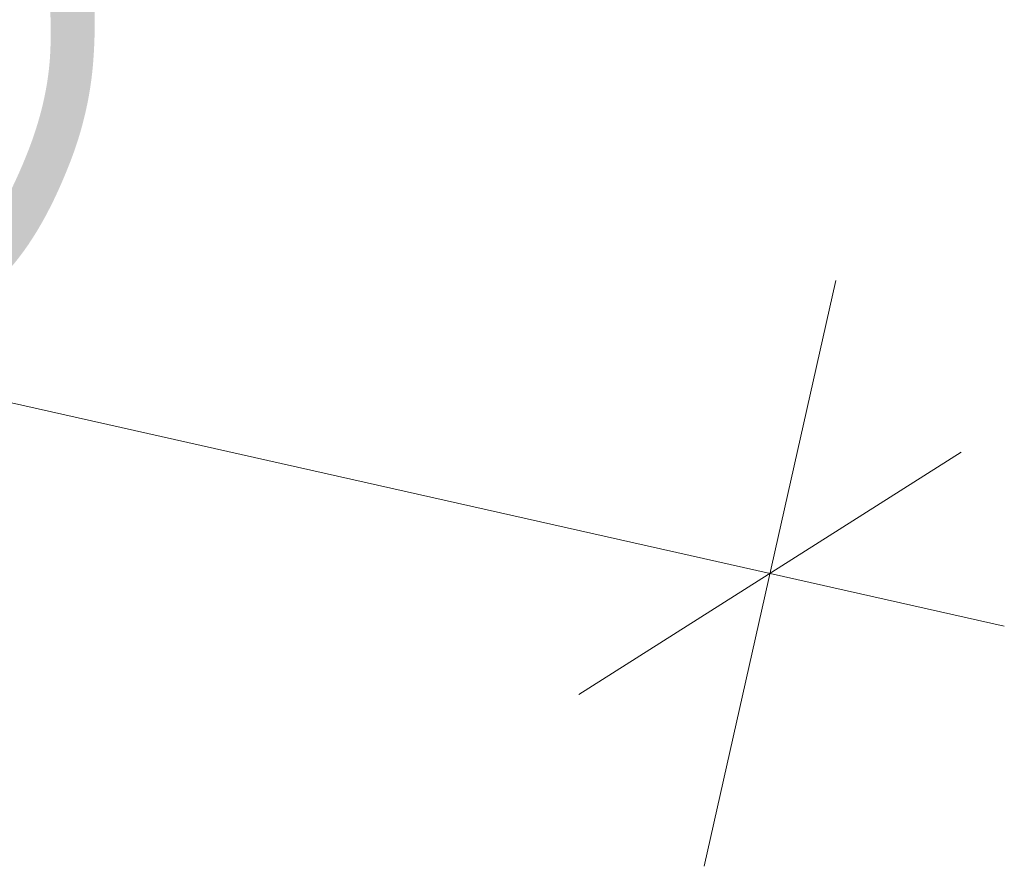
# Model space of a CAD drawing. Header units: millimetres. Extents: x -7213913 to -6935167, y 6129472 to 6353524.
# Tile 7 of 191: x -7206581 to -7206119, y 6159269 to 6159666. Entities that reach past the tile are written whole.
import ezdxf

# ---------------------------------------------------------------- set-up
doc = ezdxf.new("R2010")
doc.units = ezdxf.units.MM
doc.header["$MEASUREMENT"] = 0
doc.layers.add('АР-Чертеж-Размеры.АР', color=7, linetype='Continuous')
doc.layers.add('АР-Чертеж-Размеры.АР_Ном._пера__1', color=7, linetype='Continuous', lineweight=0)
doc.styles.add('РЎР“Р•РќР•Р\xa0Р\x98Р\xa0_РЎРўР\x98Р›Р¬_3', font='GOST_Common.ttf')
doc.dimstyles.new('СГЕНЕРИР_СТИЛЬ__4', dxfattribs={"dimtxt": 200, "dimasz": 142.5, "dimexe": 0.18, "dimexo": 0.0625, "dimgap": 0, "dimtad": 1, "dimdec": 0, "dimzin": 0, "dimdsep": 46, "dimtxsty": 'РЎР“Р•РќР•Р\xa0Р\x98Р\xa0_РЎРўР\x98Р›Р¬_3', "dimblk": 'ARROWHEAD_6', "dimblk1": 'ARROWHEAD_6', "dimblk2": 'ARROWHEAD_6', "dimcen": 0.09, "dimse1": 1, "dimse2": 1, "dimclrd": 7, "dimclre": 7, "dimclrt": 7, "dimazin": 0, "dimtfac": 1, "dimtdec": 4, "dimtmove": 0, "dimatfit": 3, "dimfxl": 1, "dimtolj": 1, "dimtzin": 0, "dimarcsym": 0})

# ---------------------------------------------------------------- blocks, each defined once
blk = doc.blocks.new('*D829', base_point=(-6566190.34, 6562677.79))
at = {"layer": 'АР-Чертеж-Размеры.АР_Ном._пера__1', "color": 7, "linetype": 'Continuous', "lineweight": 0, "transparency": 16777216}
for p, q in [((-7207557.55, 6159560.45), (-7207495.92, 6159834.86)), ((-7207437.12, 6159754.39), (-7207616.35, 6159640.91)), ((-7207636.5, 6159722.31), (-7207526.73, 6159697.65)), ((-7207526.73, 6159697.65), (-7206228.96, 6159406.18)), ((-7206259.78, 6159268.97), (-7206198.14, 6159543.39)), ((-7206318.57, 6159349.44), (-7206139.35, 6159462.92)), ((-7206228.96, 6159406.18), (-7206119.19, 6159381.53))]:
    blk.add_line(p, q, dxfattribs=at)
at = {"layer": 'АР-Чертеж-Размеры.АР_Ном._пера__1', "color": 7, "lineweight": 0, "transparency": 16777216, "insert": (-7207159.58, 6159656.19), "char_height": 200, "attachment_point": 7, "rotation": 347.3417, "style": 'РЎР“Р•РќР•Р\xa0Р\x98Р\xa0_РЎРўР\x98Р›Р¬_3'}
blk.add_mtext('\\A1;{\\pql;\\fGOST Common|b0|i0|c204|p0;\\W1.000000;1\xa0330}', dxfattribs=at)
blk = doc.blocks.new('ARROWHEAD_6')
at = {"color": 0, "linetype": 'Continuous', "lineweight": 0}
for p, q in [((-0.5, -0.5), (0.5, 0.5)), ((0, 0), (-1, 0))]:
    blk.add_line(p, q, dxfattribs=at)

msp = doc.modelspace()

# ---------------------------------------------------------------- dimensions: what is measured, and where the dimension line sits
at = {"layer": 'АР-Чертеж-Размеры.АР', "color": 7, "linetype": 'Continuous', "lineweight": 0}
dim = msp.add_linear_dim(base=(-7206228.96, 6159406.18), p1=(-7207497.69, 6159826.98), p2=(-7206171.7, 6159661.13), angle=347.3417, dimstyle='СГЕНЕРИР_СТИЛЬ__4', dxfattribs=at)
dim.commit()
dim.dimension.update_dxf_attribs({"geometry": '*D829', "text_midpoint": (-7206802.92, 6159678.58), "dimtype": 160, "text_rotation": 347.3417})

doc.saveas('drawing.dxf')
